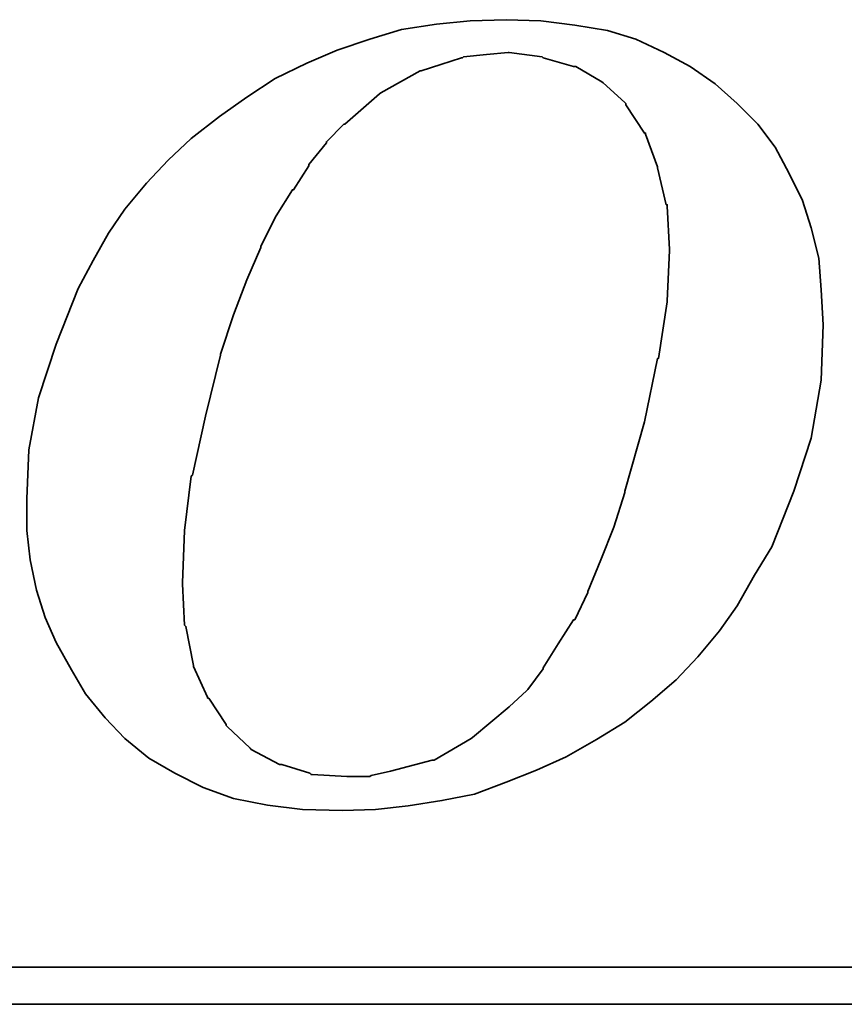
# Model space of a CAD drawing. Extents: x 37 to 231, y 57 to 181.
# Tile 46 of 51: x 207.52 to 209.48, y 116.69 to 119.03. Entities that reach past the tile are written whole.
import ezdxf

# ---------------------------------------------------------------- set-up
doc = ezdxf.new("R2010")
doc.units = 0
doc.header["$LTSCALE"] = 3
doc.header["$MEASUREMENT"] = 0
doc.layers.add('DIM', color=4, linetype='Continuous')
doc.layers.add('layer 1', color=7, linetype='Continuous')

# ---------------------------------------------------------------- blocks, each defined once
blk = doc.blocks.new('TBI MOTION logo(完整正式版)')
at = {"layer": 'layer 1', "color": 22, "lineweight": 35}
for points, knots in [([(35.79625, -6.98375), (35.79625, -6.98375), (36.23125, -7.43875), (36.23125, -7.43875), (36.23125, -7.43875), (36.23125, -7.43875), (36.75625, -7.87125), (36.75625, -7.87125), (36.75625, -7.87125), (36.75625, -7.87125), (37.33125, -8.20375), (37.33125, -8.20375), (37.33125, -8.20375), (37.33125, -8.20375), (37.95625, -8.51875), (37.95625, -8.51875), (37.95625, -8.51875), (37.95625, -8.51875), (38.62625, -8.75875), (38.62625, -8.75875), (38.62625, -8.75875), (38.62625, -8.75875), (39.37125, -8.90375), (39.37125, -8.90375), (39.37125, -8.90375), (39.37125, -8.90375), (40.14125, -8.99875), (40.14125, -8.99875), (40.14125, -8.99875), (40.14125, -8.99875), (41.02625, -9.02375), (41.02625, -9.02375), (41.02625, -9.02375), (41.02625, -9.02375), (41.74625, -8.99875), (41.74625, -8.99875), (41.74625, -8.99875), (41.74625, -8.99875), (42.46625, -8.92375), (42.46625, -8.92375), (42.46625, -8.92375), (42.46625, -8.92375), (43.21125, -8.80625), (43.21125, -8.80625), (43.21125, -8.80625), (43.21125, -8.80625), (43.93125, -8.66375), (43.93125, -8.66375), (43.93125, -8.66375), (43.93125, -8.66375), (44.62625, -8.39875), (44.62625, -8.39875), (44.62625, -8.39875), (44.62625, -8.39875), (45.29625, -8.13375), (45.29625, -8.13375), (45.29625, -8.13375), (45.29625, -8.13375), (45.94625, -7.84375), (45.94625, -7.84375), (45.94625, -7.84375), (45.94625, -7.84375), (46.61625, -7.46375), (46.61625, -7.46375), (46.61625, -7.46375), (46.61625, -7.46375), (47.24125, -7.07875), (47.24125, -7.07875), (47.24125, -7.07875), (47.24125, -7.07875), (47.81625, -6.62375), (47.81625, -6.62375), (47.81625, -6.62375), (47.81625, -6.62375), (48.36875, -6.14375), (48.36875, -6.14375), (48.36875, -6.14375), (48.36875, -6.14375), (48.84625, -5.64125), (48.84625, -5.64125), (48.84625, -5.64125), (48.84625, -5.64125), (49.32625, -5.06375), (49.32625, -5.06375), (49.32625, -5.06375), (49.32625, -5.06375), (49.71125, -4.51374), (49.71125, -4.51374), (49.71125, -4.51374), (49.71125, -4.51374), (50.09625, -3.83874), (50.09625, -3.83874), (50.09625, -3.83874), (50.09625, -3.83874), (50.48125, -3.21374), (50.48125, -3.21374), (50.48125, -3.21374), (50.48125, -3.21374), (50.96125, -1.99125), (50.96125, -1.99125), (50.96125, -1.99125), (50.96125, -1.99125), (51.34375, -0.81875), (51.34375, -0.81875), (51.34375, -0.81875), (51.34375, -0.81875), (51.56125, 0.45624), (51.56125, 0.45624), (51.56125, 0.45624), (51.56125, 0.45624), (51.60625, 1.67624), (51.60625, 1.67624), (51.60625, 1.67624), (51.60625, 1.67624), (51.56125, 2.44625), (51.56125, 2.44625), (51.56125, 2.44625), (51.56125, 2.44625), (51.51125, 3.14125), (51.51125, 3.14125), (51.51125, 3.14125), (51.51125, 3.14125), (51.34375, 3.81125), (51.34375, 3.81125), (51.34375, 3.81125), (51.34375, 3.81125), (51.15125, 4.41125), (51.15125, 4.41125), (51.15125, 4.41125), (51.15125, 4.41125), (50.86125, 5.01125), (50.86125, 5.01125), (50.86125, 5.01125), (50.86125, 5.01125), (50.55125, 5.58875), (50.55125, 5.58875), (50.55125, 5.58875), (50.55125, 5.58875), (50.16625, 6.09125), (50.16625, 6.09125), (50.16625, 6.09125), (50.16625, 6.09125), (49.71125, 6.54875), (49.71125, 6.54875), (49.71125, 6.54875), (49.71125, 6.54875), (49.23125, 6.98125), (49.23125, 6.98125), (49.23125, 6.98125), (49.23125, 6.98125), (48.67875, 7.36625), (48.67875, 7.36625), (48.67875, 7.36625), (48.67875, 7.36625), (48.10375, 7.67625), (48.10375, 7.67625), (48.10375, 7.67625), (48.10375, 7.67625), (47.48125, 7.96375), (47.48125, 7.96375), (47.48125, 7.96375), (47.48125, 7.96375), (46.85625, 8.15625), (46.85625, 8.15625), (46.85625, 8.15625), (46.85625, 8.15625), (46.13625, 8.27624), (46.13625, 8.27624), (46.13625, 8.27624), (46.13625, 8.27624), (45.39125, 8.37125), (45.39125, 8.37125), (45.39125, 8.37125), (45.39125, 8.37125), (44.62625, 8.39624), (44.62625, 8.39624), (44.62625, 8.39624), (44.62625, 8.39624), (43.83625, 8.37125), (43.83625, 8.37125), (43.83625, 8.37125), (43.83625, 8.37125), (43.09125, 8.30125), (43.09125, 8.30125), (43.09125, 8.30125), (43.09125, 8.30125), (42.32125, 8.18125), (42.32125, 8.18125), (42.32125, 8.18125), (42.32125, 8.18125), (41.62875, 7.96375), (41.62875, 7.96375), (41.62875, 7.96375), (41.62875, 7.96375), (40.90625, 7.72625), (40.90625, 7.72625), (40.90625, 7.72625), (40.90625, 7.72625), (40.23624, 7.43625), (40.23624, 7.43625), (40.23624, 7.43625), (40.23624, 7.43625), (39.54124, 7.10125), (39.54124, 7.10125), (39.54124, 7.10125), (39.54124, 7.10125), (38.91625, 6.69125), (38.91625, 6.69125), (38.91625, 6.69125), (38.91625, 6.69125), (38.31625, 6.26125), (38.31625, 6.26125), (38.31625, 6.26125), (38.31625, 6.26125), (37.69125, 5.78125), (37.69125, 5.78125), (37.69125, 5.78125), (37.69125, 5.78125), (37.18625, 5.30125), (37.18625, 5.30125), (37.18625, 5.30125), (37.18625, 5.30125), (36.70625, 4.79624), (36.70625, 4.79624), (36.70625, 4.79624), (36.70625, 4.79624), (36.23125, 4.22125), (36.23125, 4.22125), (36.23125, 4.22125), (36.23125, 4.22125), (35.87124, 3.69375), (35.87124, 3.69375), (35.87124, 3.69375), (35.87124, 3.69375), (35.53125, 3.09125), (35.53125, 3.09125), (35.53125, 3.09125), (35.53125, 3.09125), (35.19875, 2.47125), (35.19875, 2.47125), (35.19875, 2.47125), (35.19875, 2.47125), (34.71625, 1.24625), (34.71625, 1.24625), (34.71625, 1.24625), (34.71625, 1.24625), (34.33125, 0.06874), (34.33125, 0.06874), (34.33125, 0.06874), (34.33125, 0.06874), (34.11625, -1.07875), (34.11625, -1.07875), (34.11625, -1.07875), (34.11625, -1.07875), (34.07125, -2.15875), (34.07125, -2.15875), (34.07125, -2.15875), (34.07125, -2.15875), (34.07125, -2.85375), (34.07125, -2.85375), (34.07125, -2.85375), (34.07125, -2.85375), (34.14125, -3.50375), (34.14125, -3.50375), (34.14125, -3.50375), (34.14125, -3.50375), (34.28625, -4.17375), (34.28625, -4.17375), (34.28625, -4.17375), (34.28625, -4.17375), (34.47625, -4.77624), (34.47625, -4.77624), (34.47625, -4.77624), (34.47625, -4.77624), (34.71625, -5.32625), (34.71625, -5.32625), (34.71625, -5.32625), (34.71625, -5.32625), (35.05375, -5.92875), (35.05375, -5.92875), (35.05375, -5.92875), (35.05375, -5.92875), (35.36375, -6.45375), (35.36375, -6.45375), (35.36375, -6.45375), (35.36375, -6.45375), (35.79625, -6.98375), (35.79625, -6.98375)], [0, 0, 0, 0, 0.01388889, 0.01388889, 0.01388889, 0.01388889, 0.02777778, 0.02777778, 0.02777778, 0.02777778, 0.04166667, 0.04166667, 0.04166667, 0.04166667, 0.05555556, 0.05555556, 0.05555556, 0.05555556, 0.06944444, 0.06944444, 0.06944444, 0.06944444, 0.08333333, 0.08333333, 0.08333333, 0.08333333, 0.09722222, 0.09722222, 0.09722222, 0.09722222, 0.11111111, 0.11111111, 0.11111111, 0.11111111, 0.125, 0.125, 0.125, 0.125, 0.13888889, 0.13888889, 0.13888889, 0.13888889, 0.15277778, 0.15277778, 0.15277778, 0.15277778, 0.16666667, 0.16666667, 0.16666667, 0.16666667, 0.18055556, 0.18055556, 0.18055556, 0.18055556, 0.19444444, 0.19444444, 0.19444444, 0.19444444, 0.20833333, 0.20833333, 0.20833333, 0.20833333, 0.22222222, 0.22222222, 0.22222222, 0.22222222, 0.23611111, 0.23611111, 0.23611111, 0.23611111, 0.25, 0.25, 0.25, 0.25, 0.26388889, 0.26388889, 0.26388889, 0.26388889, 0.27777778, 0.27777778, 0.27777778, 0.27777778, 0.29166667, 0.29166667, 0.29166667, 0.29166667, 0.30555556, 0.30555556, 0.30555556, 0.30555556, 0.31944444, 0.31944444, 0.31944444, 0.31944444, 0.33333333, 0.33333333, 0.33333333, 0.33333333, 0.34722222, 0.34722222, 0.34722222, 0.34722222, 0.36111111, 0.36111111, 0.36111111, 0.36111111, 0.375, 0.375, 0.375, 0.375, 0.38888889, 0.38888889, 0.38888889, 0.38888889, 0.40277778, 0.40277778, 0.40277778, 0.40277778, 0.41666667, 0.41666667, 0.41666667, 0.41666667, 0.43055556, 0.43055556, 0.43055556, 0.43055556, 0.44444444, 0.44444444, 0.44444444, 0.44444444, 0.45833333, 0.45833333, 0.45833333, 0.45833333, 0.47222222, 0.47222222, 0.47222222, 0.47222222, 0.48611111, 0.48611111, 0.48611111, 0.48611111, 0.5, 0.5, 0.5, 0.5, 0.51388889, 0.51388889, 0.51388889, 0.51388889, 0.52777778, 0.52777778, 0.52777778, 0.52777778, 0.54166667, 0.54166667, 0.54166667, 0.54166667, 0.55555556, 0.55555556, 0.55555556, 0.55555556, 0.56944444, 0.56944444, 0.56944444, 0.56944444, 0.58333333, 0.58333333, 0.58333333, 0.58333333, 0.59722222, 0.59722222, 0.59722222, 0.59722222, 0.61111111, 0.61111111, 0.61111111, 0.61111111, 0.625, 0.625, 0.625, 0.625, 0.63888889, 0.63888889, 0.63888889, 0.63888889, 0.65277778, 0.65277778, 0.65277778, 0.65277778, 0.66666667, 0.66666667, 0.66666667, 0.66666667, 0.68055556, 0.68055556, 0.68055556, 0.68055556, 0.69444444, 0.69444444, 0.69444444, 0.69444444, 0.70833333, 0.70833333, 0.70833333, 0.70833333, 0.72222222, 0.72222222, 0.72222222, 0.72222222, 0.73611111, 0.73611111, 0.73611111, 0.73611111, 0.75, 0.75, 0.75, 0.75, 0.76388889, 0.76388889, 0.76388889, 0.76388889, 0.77777778, 0.77777778, 0.77777778, 0.77777778, 0.79166667, 0.79166667, 0.79166667, 0.79166667, 0.80555556, 0.80555556, 0.80555556, 0.80555556, 0.81944444, 0.81944444, 0.81944444, 0.81944444, 0.83333333, 0.83333333, 0.83333333, 0.83333333, 0.84722222, 0.84722222, 0.84722222, 0.84722222, 0.86111111, 0.86111111, 0.86111111, 0.86111111, 0.875, 0.875, 0.875, 0.875, 0.88888889, 0.88888889, 0.88888889, 0.88888889, 0.90277778, 0.90277778, 0.90277778, 0.90277778, 0.91666667, 0.91666667, 0.91666667, 0.91666667, 0.93055556, 0.93055556, 0.93055556, 0.93055556, 0.94444444, 0.94444444, 0.94444444, 0.94444444, 0.95833333, 0.95833333, 0.95833333, 0.95833333, 0.97222222, 0.97222222, 0.97222222, 0.97222222, 0.98611111, 0.98611111, 0.98611111, 0.98611111, 1, 1, 1, 1]), ([(38.33875, 1.03124), (38.33875, 1.03124), (38.62625, 1.89625), (38.62625, 1.89625), (38.62625, 1.89625), (38.62625, 1.89625), (38.91625, 2.66375), (38.91625, 2.66375), (38.91625, 2.66375), (38.91625, 2.66375), (39.22625, 3.38125), (39.22625, 3.38125), (39.22625, 3.38125), (39.22625, 3.38125), (39.22625, 3.40624), (39.22625, 3.40624), (39.22625, 3.40624), (39.22625, 3.40624), (39.56124, 4.07624), (39.56124, 4.07624), (39.56124, 4.07624), (39.56124, 4.07624), (39.92125, 4.65125), (39.92125, 4.65125), (39.92125, 4.65125), (39.92125, 4.65125), (39.94625, 4.65125), (39.94625, 4.65125), (39.94625, 4.65125), (39.94625, 4.65125), (40.28125, 5.17875), (40.28125, 5.17875), (40.28125, 5.17875), (40.28125, 5.17875), (40.28125, 5.20375), (40.28125, 5.20375), (40.28125, 5.20375), (40.28125, 5.20375), (40.66875, 5.68625), (40.66875, 5.68625), (40.66875, 5.68625), (40.66875, 5.68625), (40.66875, 5.70625), (40.66875, 5.70625), (40.66875, 5.70625), (40.66875, 5.70625), (41.05124, 6.09125), (41.05124, 6.09125), (41.05124, 6.09125), (41.05124, 6.09125), (41.07625, 6.09125), (41.07625, 6.09125), (41.07625, 6.09125), (41.07625, 6.09125), (41.84125, 6.76625), (41.84125, 6.76625), (41.84125, 6.76625), (41.84125, 6.76625), (41.86625, 6.78625), (41.86625, 6.78625), (41.86625, 6.78625), (41.86625, 6.78625), (42.73125, 7.26624), (42.73125, 7.26624), (42.73125, 7.26624), (42.73125, 7.26624), (42.75625, 7.26624), (42.75625, 7.26624), (42.75625, 7.26624), (42.75625, 7.26624), (43.18625, 7.41125), (43.18625, 7.41125), (43.18625, 7.41125), (43.18625, 7.41125), (43.64125, 7.55625), (43.64125, 7.55625), (43.64125, 7.55625), (43.64125, 7.55625), (43.66625, 7.55625), (43.66625, 7.55625), (43.66625, 7.55625), (43.66625, 7.55625), (43.69125, 7.58124), (43.69125, 7.58124), (43.69125, 7.58124), (43.69125, 7.58124), (44.19125, 7.62625), (44.19125, 7.62625), (44.19125, 7.62625), (44.19125, 7.62625), (44.67125, 7.67625), (44.67125, 7.67625), (44.67125, 7.67625), (44.67125, 7.67625), (44.69625, 7.67625), (44.69625, 7.67625), (44.69625, 7.67625), (44.69625, 7.67625), (45.41875, 7.58124), (45.41875, 7.58124), (45.41875, 7.58124), (45.41875, 7.58124), (45.44125, 7.55625), (45.44125, 7.55625), (45.44125, 7.55625), (45.44125, 7.55625), (46.11125, 7.36625), (46.11125, 7.36625), (46.11125, 7.36625), (46.11125, 7.36625), (46.13625, 7.36625), (46.13625, 7.36625), (46.13625, 7.36625), (46.13625, 7.36625), (46.15875, 7.36625), (46.15875, 7.36625), (46.15875, 7.36625), (46.15875, 7.36625), (46.73625, 7.02624), (46.73625, 7.02624), (46.73625, 7.02624), (46.73625, 7.02624), (46.76125, 7.00624), (46.76125, 7.00624), (46.76125, 7.00624), (46.76125, 7.00624), (47.24125, 6.57124), (47.24125, 6.57124), (47.24125, 6.57124), (47.24125, 6.57124), (47.26625, 6.54875), (47.26625, 6.54875), (47.26625, 6.54875), (47.26625, 6.54875), (47.26625, 6.52375), (47.26625, 6.52375), (47.26625, 6.52375), (47.26625, 6.52375), (47.67375, 5.89875), (47.67375, 5.89875), (47.67375, 5.89875), (47.67375, 5.89875), (47.69625, 5.89875), (47.69625, 5.89875), (47.69625, 5.89875), (47.69625, 5.89875), (47.69625, 5.87625), (47.69625, 5.87625), (47.69625, 5.87625), (47.69625, 5.87625), (47.96125, 5.15625), (47.96125, 5.15625), (47.96125, 5.15625), (47.96125, 5.15625), (47.96125, 5.13125), (47.96125, 5.13125), (47.96125, 5.13125), (47.96125, 5.13125), (48.15125, 4.31875), (48.15125, 4.31875), (48.15125, 4.31875), (48.15125, 4.31875), (48.17625, 4.31875), (48.17625, 4.31875), (48.17625, 4.31875), (48.17625, 4.31875), (48.17625, 4.29125), (48.17625, 4.29125), (48.17625, 4.29125), (48.17625, 4.29125), (48.22625, 3.33125), (48.22625, 3.33125), (48.22625, 3.33125), (48.22625, 3.33125), (48.22625, 3.30875), (48.22625, 3.30875), (48.22625, 3.30875), (48.22625, 3.30875), (48.17625, 2.20624), (48.17625, 2.20624), (48.17625, 2.20624), (48.17625, 2.20624), (48.17625, 2.18124), (48.17625, 2.18124), (48.17625, 2.18124), (48.17625, 2.18124), (47.98375, 0.93624), (47.98375, 0.93624), (47.98375, 0.93624), (47.98375, 0.93624), (47.96125, 0.93624), (47.96125, 0.93624), (47.96125, 0.93624), (47.96125, 0.93624), (47.67375, -0.45874), (47.67375, -0.45874), (47.67375, -0.45874), (47.67375, -0.45874), (47.24125, -1.99125), (47.24125, -1.99125), (47.24125, -1.99125), (47.24125, -1.99125), (47.24125, -2.01874), (47.24125, -2.01874), (47.24125, -2.01874), (47.24125, -2.01874), (47.00125, -2.78375), (47.00125, -2.78375), (47.00125, -2.78375), (47.00125, -2.78375), (46.71125, -3.50375), (46.71125, -3.50375), (46.71125, -3.50375), (46.71125, -3.50375), (46.42625, -4.19875), (46.42625, -4.19875), (46.42625, -4.19875), (46.42625, -4.19875), (46.42625, -4.22375), (46.42625, -4.22375), (46.42625, -4.22375), (46.42625, -4.22375), (46.13625, -4.82374), (46.13625, -4.82374), (46.13625, -4.82374), (46.13625, -4.82374), (46.11125, -4.82374), (46.11125, -4.82374), (46.11125, -4.82374), (46.11125, -4.82374), (45.77625, -5.35125), (45.77625, -5.35125), (45.77625, -5.35125), (45.77625, -5.35125), (45.44125, -5.87875), (45.44125, -5.87875), (45.44125, -5.87875), (45.44125, -5.87875), (45.44125, -5.90375), (45.44125, -5.90375), (45.44125, -5.90375), (45.44125, -5.90375), (45.10625, -6.35875), (45.10625, -6.35875), (45.10625, -6.35875), (45.10625, -6.35875), (45.08125, -6.38375), (45.08125, -6.38375), (45.08125, -6.38375), (45.08125, -6.38375), (44.69625, -6.74375), (44.69625, -6.74375), (44.69625, -6.74375), (44.69625, -6.74375), (43.88375, -7.41625), (43.88375, -7.41625), (43.88375, -7.41625), (43.88375, -7.41625), (43.85625, -7.43875), (43.85625, -7.43875), (43.85625, -7.43875), (43.85625, -7.43875), (43.04125, -7.91875), (43.04125, -7.91875), (43.04125, -7.91875), (43.04125, -7.91875), (43.01625, -7.91875), (43.01625, -7.91875), (43.01625, -7.91875), (43.01625, -7.91875), (42.99625, -7.91875), (42.99625, -7.91875), (42.99625, -7.91875), (42.99625, -7.91875), (42.08125, -8.15875), (42.08125, -8.15875), (42.08125, -8.15875), (42.08125, -8.15875), (41.65125, -8.25625), (41.65125, -8.25625), (41.65125, -8.25625), (41.65125, -8.25625), (41.62875, -8.27875), (41.62875, -8.27875), (41.62875, -8.27875), (41.62875, -8.27875), (41.60125, -8.27875), (41.60125, -8.27875), (41.60125, -8.27875), (41.60125, -8.27875), (41.12125, -8.27875), (41.12125, -8.27875), (41.12125, -8.27875), (41.12125, -8.27875), (40.35624, -8.23125), (40.35624, -8.23125), (40.35624, -8.23125), (40.35624, -8.23125), (40.33125, -8.23125), (40.33125, -8.23125), (40.33125, -8.23125), (40.33125, -8.23125), (40.30625, -8.20375), (40.30625, -8.20375), (40.30625, -8.20375), (40.30625, -8.20375), (39.68375, -8.01375), (39.68375, -8.01375), (39.68375, -8.01375), (39.68375, -8.01375), (39.66124, -8.01375), (39.66124, -8.01375), (39.66124, -8.01375), (39.66124, -8.01375), (39.63625, -8.01375), (39.63625, -8.01375), (39.63625, -8.01375), (39.63625, -8.01375), (39.01125, -7.67875), (39.01125, -7.67875), (39.01125, -7.67875), (39.01125, -7.67875), (38.98875, -7.65375), (38.98875, -7.65375), (38.98875, -7.65375), (38.98875, -7.65375), (38.48625, -7.17375), (38.48625, -7.17375), (38.48625, -7.17375), (38.48625, -7.17375), (38.45875, -7.14875), (38.45875, -7.14875), (38.45875, -7.14875), (38.45875, -7.14875), (38.45875, -7.12875), (38.45875, -7.12875), (38.45875, -7.12875), (38.45875, -7.12875), (38.07625, -6.54875), (38.07625, -6.54875), (38.07625, -6.54875), (38.07625, -6.54875), (38.05125, -6.54875), (38.05125, -6.54875), (38.05125, -6.54875), (38.05125, -6.54875), (38.05125, -6.52875), (38.05125, -6.52875), (38.05125, -6.52875), (38.05125, -6.52875), (37.74125, -5.85375), (37.74125, -5.85375), (37.74125, -5.85375), (37.74125, -5.85375), (37.74125, -5.82875), (37.74125, -5.82875), (37.74125, -5.82875), (37.74125, -5.82875), (37.57375, -4.96875), (37.57375, -4.96875), (37.57375, -4.96875), (37.57375, -4.96875), (37.54625, -4.94375), (37.54625, -4.94375), (37.54625, -4.94375), (37.54625, -4.94375), (37.50125, -4.03375), (37.50125, -4.03375), (37.50125, -4.03375), (37.50125, -4.03375), (37.50125, -4.00875), (37.50125, -4.00875), (37.50125, -4.00875), (37.50125, -4.00875), (37.54625, -2.85375), (37.54625, -2.85375), (37.54625, -2.85375), (37.54625, -2.85375), (37.69125, -1.65875), (37.69125, -1.65875), (37.69125, -1.65875), (37.69125, -1.65875), (37.71624, -1.63375), (37.71624, -1.63375), (37.71624, -1.63375), (37.71624, -1.63375), (38.00375, -0.33875), (38.00375, -0.33875), (38.00375, -0.33875), (38.00375, -0.33875), (38.33875, 1.00624), (38.33875, 1.00624), (38.33875, 1.00624), (38.33875, 1.00624), (38.33875, 1.03124), (38.33875, 1.03124)], [0, 0, 0, 0, 0.01010101, 0.01010101, 0.01010101, 0.01010101, 0.02020202, 0.02020202, 0.02020202, 0.02020202, 0.03030303, 0.03030303, 0.03030303, 0.03030303, 0.04040404, 0.04040404, 0.04040404, 0.04040404, 0.05050505, 0.05050505, 0.05050505, 0.05050505, 0.06060606, 0.06060606, 0.06060606, 0.06060606, 0.07070707, 0.07070707, 0.07070707, 0.07070707, 0.08080808, 0.08080808, 0.08080808, 0.08080808, 0.09090909, 0.09090909, 0.09090909, 0.09090909, 0.1010101, 0.1010101, 0.1010101, 0.1010101, 0.11111111, 0.11111111, 0.11111111, 0.11111111, 0.12121212, 0.12121212, 0.12121212, 0.12121212, 0.13131313, 0.13131313, 0.13131313, 0.13131313, 0.14141414, 0.14141414, 0.14141414, 0.14141414, 0.15151515, 0.15151515, 0.15151515, 0.15151515, 0.16161616, 0.16161616, 0.16161616, 0.16161616, 0.17171717, 0.17171717, 0.17171717, 0.17171717, 0.18181818, 0.18181818, 0.18181818, 0.18181818, 0.19191919, 0.19191919, 0.19191919, 0.19191919, 0.2020202, 0.2020202, 0.2020202, 0.2020202, 0.21212121, 0.21212121, 0.21212121, 0.21212121, 0.22222222, 0.22222222, 0.22222222, 0.22222222, 0.23232323, 0.23232323, 0.23232323, 0.23232323, 0.24242424, 0.24242424, 0.24242424, 0.24242424, 0.25252525, 0.25252525, 0.25252525, 0.25252525, 0.26262626, 0.26262626, 0.26262626, 0.26262626, 0.27272727, 0.27272727, 0.27272727, 0.27272727, 0.28282828, 0.28282828, 0.28282828, 0.28282828, 0.29292929, 0.29292929, 0.29292929, 0.29292929, 0.3030303, 0.3030303, 0.3030303, 0.3030303, 0.31313131, 0.31313131, 0.31313131, 0.31313131, 0.32323232, 0.32323232, 0.32323232, 0.32323232, 0.33333333, 0.33333333, 0.33333333, 0.33333333, 0.34343434, 0.34343434, 0.34343434, 0.34343434, 0.35353535, 0.35353535, 0.35353535, 0.35353535, 0.36363636, 0.36363636, 0.36363636, 0.36363636, 0.37373737, 0.37373737, 0.37373737, 0.37373737, 0.38383838, 0.38383838, 0.38383838, 0.38383838, 0.39393939, 0.39393939, 0.39393939, 0.39393939, 0.4040404, 0.4040404, 0.4040404, 0.4040404, 0.41414141, 0.41414141, 0.41414141, 0.41414141, 0.42424242, 0.42424242, 0.42424242, 0.42424242, 0.43434343, 0.43434343, 0.43434343, 0.43434343, 0.44444444, 0.44444444, 0.44444444, 0.44444444, 0.45454545, 0.45454545, 0.45454545, 0.45454545, 0.46464646, 0.46464646, 0.46464646, 0.46464646, 0.47474747, 0.47474747, 0.47474747, 0.47474747, 0.48484848, 0.48484848, 0.48484848, 0.48484848, 0.49494949, 0.49494949, 0.49494949, 0.49494949, 0.50505051, 0.50505051, 0.50505051, 0.50505051, 0.51515152, 0.51515152, 0.51515152, 0.51515152, 0.52525253, 0.52525253, 0.52525253, 0.52525253, 0.53535354, 0.53535354, 0.53535354, 0.53535354, 0.54545455, 0.54545455, 0.54545455, 0.54545455, 0.55555556, 0.55555556, 0.55555556, 0.55555556, 0.56565657, 0.56565657, 0.56565657, 0.56565657, 0.57575758, 0.57575758, 0.57575758, 0.57575758, 0.58585859, 0.58585859, 0.58585859, 0.58585859, 0.5959596, 0.5959596, 0.5959596, 0.5959596, 0.60606061, 0.60606061, 0.60606061, 0.60606061, 0.61616162, 0.61616162, 0.61616162, 0.61616162, 0.62626263, 0.62626263, 0.62626263, 0.62626263, 0.63636364, 0.63636364, 0.63636364, 0.63636364, 0.64646465, 0.64646465, 0.64646465, 0.64646465, 0.65656566, 0.65656566, 0.65656566, 0.65656566, 0.66666667, 0.66666667, 0.66666667, 0.66666667, 0.67676768, 0.67676768, 0.67676768, 0.67676768, 0.68686869, 0.68686869, 0.68686869, 0.68686869, 0.6969697, 0.6969697, 0.6969697, 0.6969697, 0.70707071, 0.70707071, 0.70707071, 0.70707071, 0.71717172, 0.71717172, 0.71717172, 0.71717172, 0.72727273, 0.72727273, 0.72727273, 0.72727273, 0.73737374, 0.73737374, 0.73737374, 0.73737374, 0.74747475, 0.74747475, 0.74747475, 0.74747475, 0.75757576, 0.75757576, 0.75757576, 0.75757576, 0.76767677, 0.76767677, 0.76767677, 0.76767677, 0.77777778, 0.77777778, 0.77777778, 0.77777778, 0.78787879, 0.78787879, 0.78787879, 0.78787879, 0.7979798, 0.7979798, 0.7979798, 0.7979798, 0.80808081, 0.80808081, 0.80808081, 0.80808081, 0.81818182, 0.81818182, 0.81818182, 0.81818182, 0.82828283, 0.82828283, 0.82828283, 0.82828283, 0.83838384, 0.83838384, 0.83838384, 0.83838384, 0.84848485, 0.84848485, 0.84848485, 0.84848485, 0.85858586, 0.85858586, 0.85858586, 0.85858586, 0.86868687, 0.86868687, 0.86868687, 0.86868687, 0.87878788, 0.87878788, 0.87878788, 0.87878788, 0.88888889, 0.88888889, 0.88888889, 0.88888889, 0.8989899, 0.8989899, 0.8989899, 0.8989899, 0.90909091, 0.90909091, 0.90909091, 0.90909091, 0.91919192, 0.91919192, 0.91919192, 0.91919192, 0.92929293, 0.92929293, 0.92929293, 0.92929293, 0.93939394, 0.93939394, 0.93939394, 0.93939394, 0.94949495, 0.94949495, 0.94949495, 0.94949495, 0.95959596, 0.95959596, 0.95959596, 0.95959596, 0.96969697, 0.96969697, 0.96969697, 0.96969697, 0.97979798, 0.97979798, 0.97979798, 0.97979798, 0.98989899, 0.98989899, 0.98989899, 0.98989899, 1, 1, 1, 1]), ([(75.90875, -9.47875), (75.90875, -9.47875), (75.90875, -12.28625), (75.90875, -12.28625), (75.90875, -12.28625), (75.90875, -12.28625), (75.90875, -12.47875), (75.90875, -12.47875), (75.90875, -12.47875), (75.90875, -12.47875), (75.71625, -12.47875), (75.71625, -12.47875), (75.71625, -12.47875), (75.71625, -12.47875), (-88.32875, -12.47875), (-88.32875, -12.47875), (-88.32875, -12.47875), (-88.32875, -12.47875), (-88.32875, -13.29375), (-88.32875, -13.29375), (-88.32875, -13.29375), (-88.32875, -13.29375), (82.89125, -13.29375), (82.89125, -13.29375), (82.89125, -13.29375), (82.89125, -13.29375), (75.90875, -9.47875), (75.90875, -9.47875)], [0, 0, 0, 0, 0.14285714, 0.14285714, 0.14285714, 0.14285714, 0.28571429, 0.28571429, 0.28571429, 0.28571429, 0.42857143, 0.42857143, 0.42857143, 0.42857143, 0.57142857, 0.57142857, 0.57142857, 0.57142857, 0.71428571, 0.71428571, 0.71428571, 0.71428571, 0.85714286, 0.85714286, 0.85714286, 0.85714286, 1, 1, 1, 1])]:
    blk.add_open_spline(points, degree=3, knots=knots, dxfattribs=at)

msp = doc.modelspace()

# ---------------------------------------------------------------- block references
at = {"layer": 'DIM', "xscale": 0.1080000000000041, "yscale": 0.1080000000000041, "zscale": 0.108}
msp.add_blockref('TBI MOTION logo(完整正式版)', (203.858, 118.1257), dxfattribs=at)

doc.saveas('drawing.dxf')
